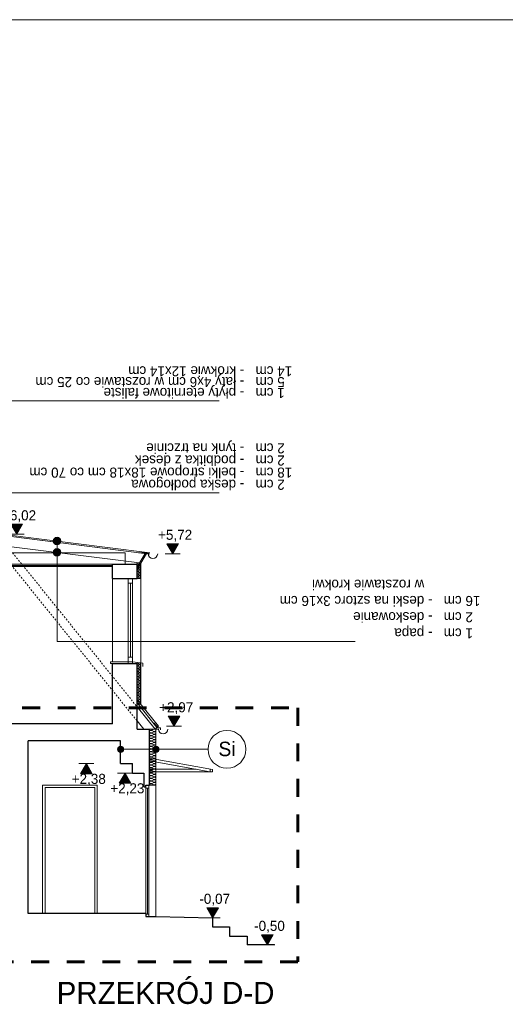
# Model space of a CAD drawing. Extents: x -623047 to -199286, y -27077 to 168279.
# Tile 33 of 194: x -557392 to -549681, y -13775 to 1873. Entities that reach past the tile are written whole.
import ezdxf

# ---------------------------------------------------------------- set-up
doc = ezdxf.new("R2010")
doc.units = 0
doc.header["$MEASUREMENT"] = 0
doc.linetypes.add('Dashed', pattern=[564.444447, 282.222223, -282.222223])
doc.linetypes.add('Hidden Line', pattern=[50, 25, -25])
for name, color, linetype, lineweight in [('0_Nr_Pióra__21', 7, 'Continuous', 9), ('0_Nr_Pióra__5', 7, 'Continuous', 13), ('Arch opisy_Nr_Pióra__1', 7, 'Continuous', 25), ('Arch opisy_Nr_Pióra__21', 7, 'Continuous', 9), ('ARCH TABELA_Nr_Pióra__21', 7, 'Continuous', 9), ('INWENT DACH_Nr_Pióra__21', 7, 'Continuous', 9), ('INWENT KONST. DREWNIANA_Nr_Pióra__1', 7, 'Continuous', 25), ('INWENT KONST. DREWNIANA_Nr_Pióra__21', 7, 'Continuous', 9), ('INWENT OPISY_Nr_Pióra__1', 7, 'Continuous', 25), ('INWENT OPISY_Nr_Pióra__21', 7, 'Continuous', 9), ('INWENT RURY SPUSTOWE_Nr_Pióra__21', 7, 'Continuous', 9), ('INWENT TEREN_Nr_Pióra__1', 7, 'Continuous', 25), ('INWENT WYMIARY_Nr_Pióra__21', 7, 'Continuous', 9), ('INWENT. DRZWI_Nr_Pióra__21', 7, 'Continuous', 9), ('INWENT. OKNA_Nr_Pióra__21', 7, 'Continuous', 9), ('INWENT. OKNA_Nr_Pióra__5', 7, 'Continuous', 13), ('INWENT.ŚCIANY_Nr_Pióra__1', 7, 'Continuous', 25), ('INWENT.ŚCIANY_Nr_Pióra__20', 1, 'Continuous', 60), ('INWENT.ŚCIANY_Nr_Pióra__21', 7, 'Continuous', 9)]:
    doc.layers.add(name, color=color, linetype=linetype, lineweight=lineweight)
for name, color, linetype in [('Arch opisy', 7, 'Continuous'), ('Inwent Izolacje', 7, 'Continuous'), ('INWENT OPISY', 7, 'Continuous'), ('INWENT WYMIARY', 7, 'Continuous')]:
    doc.layers.add(name, color=color, linetype=linetype)
doc.layers.add('Inwent Izolacje_Nr_Pióra__2', color=7, linetype='Continuous', lineweight=13, true_color=0x7f7f7f)
doc.layers.add('INWENT.ŚCIANY_Nr_Pióra__3', color=7, linetype='Continuous', lineweight=13, true_color=0xff6600)
doc.styles.add('GENERATED_STYLE_2', font='txt')
doc.styles.add('GENERATED_STYLE_5', font='txt')
doc.styles.add('GENERATED_STYLE_6', font='txt')
doc.dimstyles.new('GENERATED_STYLE__5', dxfattribs={"dimtxt": 160.000002, "dimasz": 110.144928, "dimexe": 0.18, "dimexo": 40, "dimgap": 0.09, "dimtad": 1, "dimtih": 1, "dimtoh": 1, "dimdec": 0, "dimzin": 0, "dimdsep": 46, "dimtxsty": 'GENERATED_STYLE_2', "dimblk": 'ARROWHEAD_5', "dimblk1": 'ARROWHEAD_5', "dimblk2": 'ARROWHEAD_5', "dimcen": 0.09, "dimclrd": 7, "dimclre": 7, "dimclrt": 7, "dimazin": 0, "dimtfac": 1, "dimtdec": 4, "dimtmove": 2, "dimatfit": 3, "dimfxl": 0, "dimtolj": 1, "dimtzin": 0, "dimarcsym": 0})

# ---------------------------------------------------------------- blocks, each defined once
blk = doc.blocks.new('Izolacja cieplna 14_177', base_point=(-555329, -9400))
at = {"layer": 'Inwent Izolacje_Nr_Pióra__2', "linetype": 'Continuous'}
for p, q in [((-555259, -9401), (-555300, -9419)), ((-555300, -9423), (-555259, -9440)), ((-555259, -9444), (-555300, -9461)), ((-555300, -9465), (-555259, -9483)), ((-555259, -9486), (-555300, -9504)), ((-555300, -9507), (-555259, -9525)), ((-555259, -9529), (-555300, -9546)), ((-555300, -9550), (-555259, -9567)), ((-555259, -9571), (-555300, -9589)), ((-555300, -9592), (-555259, -9610)), ((-555259, -9613), (-555300, -9631)), ((-555300, -9634), (-555259, -9652)), ((-555259, -9656), (-555300, -9673)), ((-555300, -9677), (-555259, -9695)), ((-555259, -9698), (-555300, -9716)), ((-555300, -9719), (-555259, -9737)), ((-555259, -9740), (-555300, -9758)), ((-555300, -9762), (-555259, -9779)), ((-555259, -9783), (-555300, -9800)), ((-555300, -9804), (-555259, -9822)), ((-555259, -9825), (-555300, -9843)), ((-555300, -9846), (-555259, -9864)), ((-555259, -9868), (-555300, -9885)), ((-555300, -9889), (-555259, -9906)), ((-555259, -9910), (-555300, -9928)), ((-555300, -9931), (-555259, -9949)), ((-555259, -9952), (-555300, -9970)), ((-555300, -9974), (-555259, -9991)), ((-555259, -9995), (-555300, -10012)), ((-555300, -10016), (-555259, -10034)), ((-555259, -10037), (-555300, -10055)), ((-555300, -10058), (-555259, -10076)), ((-555259, -10079), (-555300, -10097)), ((-555300, -10101), (-555259, -10118)), ((-555259, -10122), (-555300, -10140)), ((-555300, -10143), (-555259, -10161)), ((-555259, -10164), (-555300, -10182)), ((-555300, -10185), (-555259, -10203)), ((-555259, -10207), (-555300, -10224)), ((-555300, -10228), (-555259, -10245)), ((-555259, -10249), (-555300, -10267)), ((-555300, -10270), (-555259, -10288))]:
    blk.add_line(p, q, dxfattribs=at)
for centre, start_param, end_param in [((-555308, -9442), 1.158004, 5.125183), ((-555308, -9484), 1.158004, 5.125183), ((-555308, -9527), 1.158004, 5.125183), ((-555308, -9400), 3.141593, 5.125182), ((-555251, -9421), 4.299595, 8.266775), ((-555251, -9463), 4.299595, 8.266775), ((-555251, -9506), 4.299595, 8.266775), ((-555251, -9548), 4.299595, 8.266775), ((-555308, -9569), 1.158004, 5.125183), ((-555308, -9612), 1.158004, 5.125183), ((-555308, -9654), 1.158004, 5.125183), ((-555308, -9696), 1.158004, 5.125183), ((-555251, -9590), 4.299595, 8.266775), ((-555251, -9633), 4.299595, 8.266775), ((-555251, -9675), 4.299595, 8.266775), ((-555251, -9717), 4.299595, 8.266775), ((-555308, -9739), 1.158004, 5.125183), ((-555308, -9781), 1.158004, 5.125183), ((-555308, -9823), 1.158004, 5.125183), ((-555308, -9866), 1.158004, 5.125183), ((-555251, -9760), 4.299595, 8.266775), ((-555251, -9802), 4.299595, 8.266775), ((-555251, -9845), 4.299595, 8.266775), ((-555308, -9908), 1.158004, 5.125183), ((-555308, -9951), 1.158004, 5.125183), ((-555308, -9993), 1.158004, 5.125183), ((-555308, -10035), 1.158004, 5.125183), ((-555251, -9887), 4.299595, 8.266775), ((-555251, -9929), 4.299595, 8.266775), ((-555251, -9972), 4.299595, 8.266775), ((-555251, -10014), 4.299595, 8.266775), ((-555308, -10078), 1.158004, 5.125183), ((-555308, -10120), 1.158004, 5.125183), ((-555308, -10162), 1.158004, 5.125183), ((-555251, -10057), 4.299595, 8.266775), ((-555251, -10099), 4.299595, 8.266775), ((-555251, -10141), 4.299595, 8.266775), ((-555251, -10184), 4.299595, 8.266775), ((-555308, -10205), 1.158004, 5.125183), ((-555308, -10247), 1.158004, 5.125183), ((-555308, -10290), 1.158004, 3.141593), ((-555251, -10226), 4.299595, 8.266775), ((-555251, -10268), 4.299595, 8.266775)]:
    blk.add_ellipse(centre, major_axis=(21.3, 0), ratio=0.996364, start_param=start_param, end_param=end_param, dxfattribs=at)
blk = doc.blocks.new('Izolacja cieplna 14_178', base_point=(-555529, -8350))
at = {"layer": 'Inwent Izolacje_Nr_Pióra__2', "linetype": 'Continuous'}
for p, q in [((-555487, -8351), (-555512, -8361)), ((-555512, -8363), (-555487, -8374)), ((-555487, -8376), (-555512, -8387)), ((-555512, -8389), (-555487, -8399)), ((-555487, -8401), (-555512, -8412)), ((-555512, -8414), (-555487, -8425)), ((-555487, -8427), (-555512, -8437)), ((-555512, -8439), (-555487, -8450)), ((-555487, -8452), (-555512, -8462)), ((-555512, -8465), (-555487, -8475)), ((-555487, -8477), (-555512, -8488)), ((-555512, -8490), (-555487, -8500)), ((-555487, -8503), (-555512, -8513)), ((-555512, -8515), (-555487, -8526)), ((-555487, -8528), (-555512, -8538)), ((-555512, -8541), (-555487, -8551)), ((-555487, -8553), (-555512, -8564)), ((-555512, -8566), (-555487, -8576)), ((-555487, -8579), (-555512, -8589)), ((-555512, -8591), (-555487, -8602)), ((-555487, -8604), (-555512, -8614)), ((-555512, -8617), (-555487, -8627)), ((-555487, -8629), (-555512, -8640)), ((-555512, -8642), (-555487, -8652)), ((-555487, -8655), (-555512, -8665)), ((-555512, -8667), (-555487, -8678)), ((-555487, -8680), (-555512, -8690)), ((-555512, -8693), (-555487, -8703)), ((-555487, -8705), (-555512, -8716)), ((-555512, -8718), (-555487, -8728)), ((-555487, -8730), (-555512, -8741)), ((-555512, -8743), (-555487, -8754)), ((-555487, -8756), (-555512, -8766)), ((-555512, -8768), (-555487, -8779)), ((-555487, -8781), (-555512, -8792)), ((-555512, -8794), (-555487, -8804)), ((-555487, -8806), (-555512, -8817)), ((-555512, -8819), (-555487, -8830)), ((-555487, -8832), (-555512, -8842)), ((-555512, -8844), (-555487, -8855)), ((-555487, -8857), (-555512, -8868)), ((-555512, -8870), (-555487, -8880)), ((-555487, -8882), (-555512, -8893)), ((-555512, -8895), (-555487, -8906)), ((-555487, -8908), (-555512, -8918)), ((-555512, -8920), (-555487, -8931)), ((-555487, -8933), (-555512, -8944)), ((-555512, -8946), (-555487, -8956)), ((-555487, -8958), (-555512, -8969)), ((-555512, -8971), (-555487, -8982)), ((-555487, -8984), (-555512, -8994)), ((-555512, -8996), (-555487, -9007))]:
    blk.add_line(p, q, dxfattribs=at)
for centre, start_param, end_param in [((-555517, -8375), 1.158004, 5.125183), ((-555517, -8400), 1.158004, 5.125183), ((-555517, -8426), 1.158004, 5.125183), ((-555517, -8451), 1.158004, 5.125183), ((-555517, -8350), 3.141593, 5.125182), ((-555482, -8362), 4.299595, 8.266775), ((-555482, -8388), 4.299595, 8.266775), ((-555482, -8413), 4.299595, 8.266775), ((-555482, -8438), 4.299595, 8.266775), ((-555482, -8464), 4.299595, 8.266775), ((-555517, -8476), 1.158004, 5.125183), ((-555517, -8502), 1.158004, 5.125183), ((-555517, -8527), 1.158004, 5.125183), ((-555517, -8552), 1.158004, 5.125183), ((-555517, -8578), 1.158004, 5.125183), ((-555517, -8603), 1.158004, 5.125183), ((-555482, -8489), 4.299595, 8.266775), ((-555482, -8514), 4.299595, 8.266775), ((-555482, -8540), 4.299595, 8.266775), ((-555482, -8565), 4.299595, 8.266775), ((-555482, -8590), 4.299595, 8.266775), ((-555482, -8615), 4.299595, 8.266775), ((-555517, -8628), 1.158004, 5.125183), ((-555517, -8653), 1.158004, 5.125183), ((-555517, -8679), 1.158004, 5.125183), ((-555517, -8704), 1.158004, 5.125183), ((-555517, -8729), 1.158004, 5.125183), ((-555517, -8755), 1.158004, 5.125183), ((-555482, -8641), 4.299595, 8.266775), ((-555482, -8666), 4.299595, 8.266775), ((-555482, -8691), 4.299595, 8.266775), ((-555482, -8717), 4.299595, 8.266775), ((-555482, -8742), 4.299595, 8.266775), ((-555482, -8767), 4.299595, 8.266775), ((-555517, -8780), 1.158004, 5.125183), ((-555517, -8805), 1.158004, 5.125183), ((-555517, -8831), 1.158004, 5.125183), ((-555517, -8856), 1.158004, 5.125183), ((-555517, -8881), 1.158004, 5.125183), ((-555517, -8907), 1.158004, 5.125183), ((-555517, -8932), 1.158004, 5.125183), ((-555482, -8793), 4.299595, 8.266775), ((-555482, -8818), 4.299595, 8.266775), ((-555482, -8843), 4.299595, 8.266775), ((-555482, -8869), 4.299595, 8.266775), ((-555482, -8894), 4.299595, 8.266775), ((-555482, -8919), 4.299595, 8.266775), ((-555517, -8957), 1.158004, 5.125183), ((-555517, -8983), 1.158004, 5.125183), ((-555517, -9008), 1.158004, 3.141593), ((-555482, -8945), 4.299595, 8.266775), ((-555482, -8970), 4.299595, 8.266775), ((-555482, -8995), 4.299595, 8.266775)]:
    blk.add_ellipse(centre, major_axis=(12.8, 0), ratio=0.992166, start_param=start_param, end_param=end_param, dxfattribs=at)
blk = doc.blocks.new('Izolacja cieplna 14_179', base_point=(-555529, -6762))
at = {"layer": 'Inwent Izolacje_Nr_Pióra__2', "linetype": 'Continuous'}
for p, q in [((-555487, -6763), (-555512, -6773)), ((-555512, -6776), (-555487, -6786)), ((-555487, -6788), (-555512, -6798)), ((-555512, -6800), (-555487, -6811)), ((-555487, -6813), (-555512, -6823)), ((-555512, -6825), (-555487, -6835)), ((-555487, -6837), (-555512, -6848)), ((-555512, -6850), (-555487, -6860)), ((-555487, -6862), (-555512, -6872)), ((-555512, -6875), (-555487, -6885)), ((-555487, -6887), (-555512, -6897)), ((-555512, -6899), (-555487, -6910)), ((-555487, -6912), (-555512, -6922)), ((-555512, -6924), (-555487, -6934)), ((-555487, -6936), (-555512, -6947)), ((-555512, -6949), (-555487, -6959)), ((-555487, -6961), (-555512, -6971)), ((-555512, -6974), (-555487, -6984)), ((-555487, -6986), (-555512, -6996)), ((-555512, -6998), (-555487, -7009))]:
    blk.add_line(p, q, dxfattribs=at)
for centre, start_param, end_param in [((-555517, -6787), 1.158004, 5.125183), ((-555517, -6812), 1.158004, 5.125183), ((-555517, -6836), 1.158004, 5.125183), ((-555517, -6861), 1.158004, 5.125183), ((-555517, -6886), 1.158004, 5.125183), ((-555517, -6762), 3.141593, 5.125182), ((-555482, -6774), 4.299595, 8.266775), ((-555482, -6799), 4.299595, 8.266775), ((-555482, -6824), 4.299595, 8.266775), ((-555482, -6849), 4.299595, 8.266775), ((-555482, -6873), 4.299595, 8.266775), ((-555482, -6898), 4.299595, 8.266775), ((-555517, -6911), 1.158004, 5.125183), ((-555517, -6935), 1.158004, 5.125183), ((-555517, -6960), 1.158004, 5.125183), ((-555517, -6985), 1.158004, 5.125183), ((-555517, -7010), 1.158004, 3.141593), ((-555482, -6923), 4.299595, 8.266775), ((-555482, -6948), 4.299595, 8.266775), ((-555482, -6972), 4.299595, 8.266775), ((-555482, -6997), 4.299595, 8.266775)]:
    blk.add_ellipse(centre, major_axis=(12.8, 0), ratio=0.969826, start_param=start_param, end_param=end_param, dxfattribs=at)
blk = doc.blocks.new('Linia_43', base_point=(-556799, -6594))
at = {"layer": 'INWENT OPISY_Nr_Pióra__21', "linetype": 'Continuous'}
blk.add_hatch(color=256, dxfattribs=at).paths.add_polyline_path([(-556739, -6413), (-556744, -6390), (-556757, -6370), (-556776, -6357), (-556799, -6353), (-556822, -6357), (-556841, -6370), (-556854, -6390), (-556859, -6413), (-556854, -6436), (-556841, -6455), (-556822, -6468), (-556799, -6473), (-556776, -6468), (-556757, -6455), (-556744, -6436)], flags=0)
blk.add_line((-556799, -6594), (-556799, -6473), dxfattribs=at)
blk.add_circle((-556799, -6413), 60, dxfattribs=at)
blk = doc.blocks.new('Linia_44', base_point=(-556799, -8010))
at = {"layer": 'INWENT OPISY_Nr_Pióra__21', "linetype": 'Continuous'}
blk.add_hatch(color=256, dxfattribs=at).paths.add_polyline_path([(-556739, -6594), (-556744, -6571), (-556757, -6552), (-556776, -6539), (-556799, -6534), (-556822, -6539), (-556841, -6552), (-556854, -6571), (-556859, -6594), (-556854, -6617), (-556841, -6637), (-556822, -6650), (-556799, -6654), (-556776, -6650), (-556757, -6637), (-556744, -6617)], flags=0)
blk.add_line((-556799, -8010), (-556799, -6654), dxfattribs=at)
blk.add_circle((-556799, -6594), 60, dxfattribs=at)
blk = doc.blocks.new('Wymiary_102', base_point=(-554329, -12400))
at = {"layer": 'INWENT WYMIARY_Nr_Pióra__21', "linetype": 'Continuous'}
blk.add_hatch(color=256, dxfattribs=at).paths.add_polyline_path([(-554329, -12400), (-554422, -12240), (-554237, -12240)], flags=0)
for p, q in [((-554329, -12400), (-554422, -12240)), ((-554422, -12240), (-554237, -12240)), ((-554237, -12240), (-554329, -12400)), ((-554329, -12400), (-554449, -12400)), ((-554329, -12400), (-554209, -12400))]:
    blk.add_line(p, q, dxfattribs=at)
at = {"layer": 'INWENT WYMIARY_Nr_Pióra__21', "insert": (-554539, -12208), "char_height": 160, "attachment_point": 7, "style": 'GENERATED_STYLE_2'}
blk.add_mtext('{-0,07}', dxfattribs=at)
blk = doc.blocks.new('Wymiary_103', base_point=(-553459, -12830))
at = {"layer": 'INWENT WYMIARY_Nr_Pióra__21', "linetype": 'Continuous'}
blk.add_hatch(color=256, dxfattribs=at).paths.add_polyline_path([(-553459, -12830), (-553552, -12670), (-553367, -12670)], flags=0)
for p, q in [((-553459, -12830), (-553552, -12670)), ((-553552, -12670), (-553367, -12670)), ((-553367, -12670), (-553459, -12830)), ((-553459, -12830), (-553579, -12830)), ((-553459, -12830), (-553339, -12830))]:
    blk.add_line(p, q, dxfattribs=at)
at = {"layer": 'INWENT WYMIARY_Nr_Pióra__21', "insert": (-553669, -12638), "char_height": 160, "attachment_point": 7, "style": 'GENERATED_STYLE_2'}
blk.add_mtext('{-0,50}', dxfattribs=at)
blk = doc.blocks.new('Wymiary_105', base_point=(-556333, -9950))
at = {"layer": 'INWENT WYMIARY_Nr_Pióra__21', "linetype": 'Continuous'}
blk.add_hatch(color=256, dxfattribs=at).paths.add_polyline_path([(-556333, -9950), (-556426, -10110), (-556240, -10110)], flags=0)
for p, q in [((-556333, -9950), (-556453, -9950)), ((-556333, -9950), (-556426, -10110)), ((-556333, -9950), (-556213, -9950)), ((-556240, -10110), (-556333, -9950)), ((-556426, -10110), (-556240, -10110))]:
    blk.add_line(p, q, dxfattribs=at)
at = {"layer": 'INWENT WYMIARY_Nr_Pióra__21', "insert": (-556566, -10302), "char_height": 160, "attachment_point": 7, "style": 'GENERATED_STYLE_2'}
blk.add_mtext('{+2,38}', dxfattribs=at)
blk = doc.blocks.new('Wymiary_106', base_point=(-555719, -10100))
at = {"layer": 'INWENT WYMIARY_Nr_Pióra__21', "linetype": 'Continuous'}
blk.add_hatch(color=256, dxfattribs=at).paths.add_polyline_path([(-555719, -10100), (-555812, -10260), (-555627, -10260)], flags=0)
for p, q in [((-555719, -10100), (-555839, -10100)), ((-555719, -10100), (-555812, -10260)), ((-555719, -10100), (-555599, -10100)), ((-555627, -10260), (-555719, -10100)), ((-555812, -10260), (-555627, -10260))]:
    blk.add_line(p, q, dxfattribs=at)
at = {"layer": 'INWENT WYMIARY_Nr_Pióra__21', "insert": (-555953, -10452), "char_height": 160, "attachment_point": 7, "style": 'GENERATED_STYLE_2'}
blk.add_mtext('{+2,23}', dxfattribs=at)
blk = doc.blocks.new('Wymiary_108', base_point=(-554943, -9356))
at = {"layer": 'INWENT WYMIARY_Nr_Pióra__21', "linetype": 'Continuous'}
blk.add_hatch(color=256, dxfattribs=at).paths.add_polyline_path([(-554943, -9356), (-555036, -9196), (-554851, -9196)], flags=0)
for p, q in [((-554943, -9356), (-555036, -9196)), ((-555036, -9196), (-554851, -9196)), ((-554851, -9196), (-554943, -9356)), ((-554943, -9356), (-555063, -9356)), ((-554943, -9356), (-554823, -9356))]:
    blk.add_line(p, q, dxfattribs=at)
at = {"layer": 'INWENT WYMIARY_Nr_Pióra__21', "insert": (-555177, -9164), "char_height": 160, "attachment_point": 7, "style": 'GENERATED_STYLE_2'}
blk.add_mtext('{+2,97}', dxfattribs=at)
blk = doc.blocks.new('Wymiary_109', base_point=(-557439, -6305))
at = {"layer": 'INWENT WYMIARY_Nr_Pióra__21', "linetype": 'Continuous'}
blk.add_hatch(color=256, dxfattribs=at).paths.add_polyline_path([(-557439, -6305), (-557532, -6145), (-557346, -6145)], flags=0)
for p, q in [((-557439, -6305), (-557532, -6145)), ((-557532, -6145), (-557346, -6145)), ((-557346, -6145), (-557439, -6305)), ((-557439, -6305), (-557559, -6305)), ((-557439, -6305), (-557319, -6305))]:
    blk.add_line(p, q, dxfattribs=at)
at = {"layer": 'INWENT WYMIARY_Nr_Pióra__21', "insert": (-557673, -6113), "char_height": 160, "attachment_point": 7, "style": 'GENERATED_STYLE_2'}
blk.add_mtext('{+6,02}', dxfattribs=at)
blk = doc.blocks.new('Wymiary_129', base_point=(-554962, -6615))
at = {"layer": 'INWENT WYMIARY_Nr_Pióra__21', "linetype": 'Continuous'}
blk.add_hatch(color=256, dxfattribs=at).paths.add_polyline_path([(-554962, -6615), (-555055, -6455), (-554869, -6455)], flags=0)
for p, q in [((-554962, -6615), (-555055, -6455)), ((-555055, -6455), (-554869, -6455)), ((-554869, -6455), (-554962, -6615)), ((-554962, -6615), (-555082, -6615)), ((-554962, -6615), (-554842, -6615))]:
    blk.add_line(p, q, dxfattribs=at)
at = {"layer": 'INWENT WYMIARY_Nr_Pióra__21', "insert": (-555195, -6423), "char_height": 160, "attachment_point": 7, "style": 'GENERATED_STYLE_2'}
blk.add_mtext('{+5,72}', dxfattribs=at)
blk = doc.blocks.new('*D769')
at = {"layer": '0_Nr_Pióra__5', "linetype": 'Continuous'}
for points in [[(-562111, -6402), (-562069, -6511), (-562129, -6517)], [(-562087, -6780), (-562119, -6668), (-562059, -6667)]]:
    blk.add_hatch(color=256, dxfattribs=at).paths.add_polyline_path(points, flags=0)
for p, q in [((-562441, -6444), (-562003, -6389)), ((-562111, -6402), (-562129, -6517)), ((-562111, -6402), (-562069, -6511)), ((-562069, -6511), (-562129, -6517)), ((-562119, -6668), (-562059, -6667)), ((-562087, -6780), (-562119, -6668)), ((-562087, -6780), (-562059, -6667))]:
    blk.add_line(p, q, dxfattribs=at)
blk.add_arc((-565098, -6780), 3011, 2.1308, 5.0666, dxfattribs=at)
at = {"layer": '0_Nr_Pióra__21', "insert": (-561934, -6492), "char_height": 160, "attachment_point": 7, "style": 'GENERATED_STYLE_2'}
blk.add_mtext('{7,20°}', dxfattribs=at)
blk = doc.blocks.new('ARROWHEAD_5')
at = {"color": 0, "linetype": 'Continuous', "lineweight": 0}
blk.add_line((0, 0), (-1, 0), dxfattribs=at)
blk.add_solid([(-1, 0.2679), (0, 0), (-1, -0.2679), (-1, 0.2679)], dxfattribs=at)
blk = doc.blocks.new('*D771')
at = {"layer": '0_Nr_Pióra__5', "linetype": 'Continuous'}
for points in [[(-558158, -6423), (-558140, -6537), (-558200, -6531)], [(-558180, -6780), (-558208, -6667), (-558148, -6668)]]:
    blk.add_hatch(color=256, dxfattribs=at).paths.add_polyline_path(points, flags=0)
for p, q in [((-557988, -6444), (-558266, -6409)), ((-558158, -6423), (-558200, -6531)), ((-558140, -6537), (-558200, -6531)), ((-558158, -6423), (-558140, -6537)), ((-558180, -6780), (-558208, -6667)), ((-558208, -6667), (-558148, -6668)), ((-558180, -6780), (-558148, -6668))]:
    blk.add_line(p, q, dxfattribs=at)
blk.add_arc((-555331, -6780), 2850, 175.0539, 177.7487, dxfattribs=at)
at = {"layer": '0_Nr_Pióra__21', "insert": (-558783, -6502), "char_height": 160, "attachment_point": 7, "style": 'GENERATED_STYLE_2'}
blk.add_mtext('{7,20°}', dxfattribs=at)
blk = doc.blocks.new('Linia_143', base_point=(-555789, -9723))
at = {"layer": 'Arch opisy_Nr_Pióra__21', "linetype": 'Continuous'}
for points in [[(-555739, -9723), (-555743, -9703), (-555754, -9687), (-555770, -9676), (-555789, -9673), (-555809, -9676), (-555825, -9687), (-555836, -9703), (-555839, -9723), (-555836, -9742), (-555825, -9758), (-555809, -9769), (-555789, -9773), (-555770, -9769), (-555754, -9758), (-555743, -9742)], [(-555179, -9723), (-555183, -9703), (-555194, -9687), (-555210, -9676), (-555229, -9673), (-555249, -9676), (-555265, -9687), (-555276, -9703), (-555279, -9723), (-555276, -9742), (-555265, -9758), (-555249, -9769), (-555229, -9773), (-555210, -9769), (-555194, -9758), (-555183, -9742)]]:
    blk.add_hatch(color=256, dxfattribs=at).paths.add_polyline_path(points, flags=0)
blk.add_line((-555739, -9723), (-555279, -9723), dxfattribs=at)
for centre in [(-555789, -9723), (-555229, -9723)]:
    blk.add_circle(centre, 50, dxfattribs=at)
blk = doc.blocks.new('Linia_144', base_point=(-555229, -9723))
at = {"layer": 'Arch opisy_Nr_Pióra__21', "linetype": 'Continuous'}
blk.add_line((-555229, -9723), (-554400, -9723), dxfattribs=at)
blk.add_circle((-554100, -9723), 300, dxfattribs=at)

msp = doc.modelspace()

# ---------------------------------------------------------------- linework, layer by layer
at = {"layer": 'ARCH TABELA_Nr_Pióra__21', "linetype": 'Continuous'}
msp.add_line((-571783, 1872.9), (-531033, 1872.9), dxfattribs=at)
at = {"layer": 'INWENT DACH_Nr_Pióra__21', "linetype": 'Continuous'}
for p, q in [((-555351.1, -6614.6), (-555450.8, -6602)), ((-555368.4, -6595.6), (-555339.2, -6599.6)), ((-555339.2, -6599.6), (-555339.2, -6629.6)), ((-555529.4, -8933.7), (-555188.7, -9355.6)), ((-555529.4, -8981.4), (-555212, -9374.5)), ((-555256.5, -9308), (-555195.7, -9383.3)), ((-555188.7, -9355.6), (-555243.2, -9399.6)), ((-555195.7, -9383.3), (-555158.6, -9383.3)), ((-555158.6, -9383.3), (-555158.6, -9413.3)), ((-555189.4, -9399.6), (-555359.4, -9399.6))]:
    msp.add_line(p, q, dxfattribs=at)
at = {"layer": 'INWENT KONST. DREWNIANA_Nr_Pióra__1', "linetype": 'Continuous'}
for p, q in [((-555919.4, -6819.6), (-564649.4, -6819.6)), ((-555919.4, -9319.6), (-559889.4, -9319.6)), ((-555789.4, -9589.6), (-557259.4, -9589.6)), ((-555389.4, -12329.6), (-557259.4, -12329.6)), ((-555389.4, -12329.6), (-555389.4, -12379.6)), ((-555389.4, -12379.6), (-555229.4, -12379.6)), ((-555229.4, -12379.6), (-554329.4, -12399.6)), ((-554329.4, -12399.6), (-554329.4, -12544.6)), ((-554329.4, -12544.6), (-554059.4, -12544.6)), ((-554059.4, -12544.6), (-554059.4, -12689.6)), ((-554059.4, -12689.6), (-553779.4, -12689.6)), ((-553779.4, -12689.6), (-553779.4, -12829.6))]:
    msp.add_line(p, q, dxfattribs=at)
at = {"layer": 'INWENT KONST. DREWNIANA_Nr_Pióra__21', "linetype": 'Continuous'}
for p, q in [((-555370.7, -6613.3), (-557934.4, -6289.5)), ((-555491.1, -6759.4), (-557789.4, -6469.1)), ((-555719.4, -6599.6), (-564889.4, -6599.6)), ((-555719.4, -6779.6), (-555719.4, -6599.6)), ((-555529.4, -6823.2), (-555401.2, -6609.5)), ((-555529.4, -6862.1), (-555379.5, -6612.2)), ((-555508.1, -6599.6), (-555326.1, -6599.6)), ((-555719.4, -6779.6), (-564709.4, -6779.6)), ((-555919.4, -6799.6), (-564649.4, -6799.6)), ((-555529.4, -9045.1), (-555243.2, -9399.6)), ((-555529.4, -9267.9), (-555423.1, -9399.6))]:
    msp.add_line(p, q, dxfattribs=at)
at = {"layer": 'INWENT KONST. DREWNIANA_Nr_Pióra__21', "linetype": 'Hidden Line'}
for p, q in [((-557684.1, -6599.6), (-555529.4, -9267.9)), ((-557504.1, -6599.6), (-555529.4, -9045.1))]:
    msp.add_line(p, q, dxfattribs=at)
at = {"layer": 'INWENT OPISY_Nr_Pióra__21', "linetype": 'Continuous'}
for p, q in [((-554226.7, -4186.5), (-558874.9, -4186.5)), ((-554226.7, -5647.5), (-558874.9, -5647.5)), ((-552062.9, -8009.9), (-556799.1, -8009.9))]:
    msp.add_line(p, q, dxfattribs=at)
at = {"layer": 'INWENT RURY SPUSTOWE_Nr_Pióra__21', "linetype": 'Continuous'}
for centre in [(-555276.1, -6614.6), (-555114.4, -9399.6)]:
    msp.add_arc(centre, 75, 180, 0, dxfattribs=at)
at = {"layer": 'INWENT TEREN_Nr_Pióra__1', "linetype": 'Continuous'}
msp.add_line((-553346.5, -12829.6), (-553779.4, -12829.6), dxfattribs=at)
at = {"layer": 'INWENT. DRZWI_Nr_Pióra__21', "linetype": 'Continuous'}
for p, q in [((-557029.4, -12329.6), (-557029.4, -10289.6)), ((-557029.4, -10289.6), (-556159.4, -10289.6)), ((-556159.4, -10289.6), (-556159.4, -12329.6)), ((-555389.4, -10289.6), (-555389.4, -12379.6)), ((-555339.4, -12379.6), (-555339.4, -10289.6)), ((-556989.4, -12329.6), (-556989.4, -10329.6)), ((-556989.4, -10329.6), (-556199.4, -10329.6)), ((-556199.4, -10329.6), (-556199.4, -12329.6)), ((-555389.4, -10339.6), (-555339.4, -10339.6)), ((-555364.4, -12339.6), (-555364.4, -10339.6)), ((-555389.4, -12339.6), (-555339.4, -12339.6))]:
    msp.add_line(p, q, dxfattribs=at)
at = {"layer": 'INWENT. OKNA_Nr_Pióra__21', "linetype": 'Continuous'}
for p, q in [((-555329.4, -9865.5), (-554329.4, -10045.5)), ((-555329.4, -9906.2), (-554369.4, -10079)), ((-555329.4, -10039.6), (-554588.1, -10039.6)), ((-555329.4, -10079.6), (-554329.4, -10079.6)), ((-554369.4, -10079.6), (-554369.4, -10039.6)), ((-554329.4, -10079.6), (-554329.4, -10045.5))]:
    msp.add_line(p, q, dxfattribs=at)
at = {"layer": 'INWENT. OKNA_Nr_Pióra__5', "linetype": 'Continuous'}
for p, q in [((-555669.4, -7009.6), (-555669.4, -8329.6)), ((-555599.4, -7009.6), (-555669.4, -7009.6)), ((-555599.4, -7009.6), (-555599.4, -8329.6)), ((-555599.4, -7079.6), (-555669.4, -7079.6)), ((-555634.4, -7079.6), (-555634.4, -8259.6)), ((-555599.4, -8259.6), (-555669.4, -8259.6)), ((-555669.4, -8329.6), (-555949.4, -8329.6)), ((-555949.4, -8329.6), (-555949.4, -8359.6)), ((-555949.4, -8359.6), (-555669.4, -8359.6)), ((-555669.4, -8359.6), (-555669.4, -8329.6)), ((-555599.4, -8329.6), (-555669.4, -8329.6)), ((-555599.4, -8359.6), (-555599.4, -8329.6)), ((-555599.4, -8329.6), (-555439.4, -8354.2)), ((-555439.4, -8354.2), (-555439.4, -8404.2))]:
    msp.add_line(p, q, dxfattribs=at)
at = {"layer": 'INWENT.ŚCIANY_Nr_Pióra__1', "linetype": 'Continuous'}
for p, q in [((-555919.4, -6779.6), (-555529.4, -6779.6)), ((-555919.4, -7009.6), (-555919.4, -6779.6)), ((-555529.4, -7009.6), (-555529.4, -6779.6)), ((-555919.4, -7009.6), (-555529.4, -7009.6)), ((-555919.4, -9319.6), (-555919.4, -8359.6)), ((-555919.4, -8359.6), (-555529.4, -8359.6)), ((-555529.4, -9399.6), (-555529.4, -8359.6)), ((-555529.4, -9399.6), (-555329.4, -9399.6)), ((-555329.4, -10289.6), (-555329.4, -9399.6)), ((-557259.4, -12329.6), (-557259.4, -9589.6)), ((-555789.4, -9949.6), (-555789.4, -9589.6)), ((-555789.4, -9949.6), (-555599.4, -9949.6)), ((-555599.4, -10099.6), (-555599.4, -9949.6)), ((-555599.4, -10099.6), (-555419.4, -10099.6)), ((-555419.4, -10099.6), (-555419.4, -10319.6)), ((-555419.4, -10319.6), (-555389.4, -10319.6)), ((-555389.4, -10319.6), (-555389.4, -10289.6)), ((-555389.4, -10289.6), (-555329.4, -10289.6))]:
    msp.add_line(p, q, dxfattribs=at)
at = {"layer": 'INWENT.ŚCIANY_Nr_Pióra__20', "linetype": 'Dashed'}
for p, q in [((-560173.9, -9064.3), (-552974.8, -9064.3)), ((-552974.8, -9064.3), (-552974.8, -13098.1)), ((-552974.8, -13098.1), (-560173.9, -13098.1))]:
    msp.add_line(p, q, dxfattribs=at)
at = {"layer": 'INWENT.ŚCIANY_Nr_Pióra__21', "linetype": 'Continuous'}
for p, q in [((-557734.1, -6314.8), (-555370.7, -6613.3)), ((-555368.2, -6593.5), (-557723.6, -6296)), ((-555370.7, -6613.3), (-555368.2, -6593.5)), ((-555919.4, -8329.6), (-555919.4, -7009.6)), ((-555469.4, -8349.6), (-555469.4, -7009.6)), ((-555229.4, -10289.6), (-555229.4, -12379.6)), ((-555389.4, -12379.6), (-555349.4, -12379.6))]:
    msp.add_line(p, q, dxfattribs=at)
at = {"layer": 'INWENT.ŚCIANY_Nr_Pióra__3', "linetype": 'Continuous'}
for p, q in [((-555469.4, -7009.6), (-555469.4, -6762.1)), ((-555529.4, -7009.6), (-555469.4, -7009.6)), ((-555469.4, -8349.6), (-555469.4, -9008)), ((-555229.4, -10289.6), (-555229.4, -9399.6)), ((-555329.4, -10289.6), (-555229.4, -10289.6))]:
    msp.add_line(p, q, dxfattribs=at)

# ---------------------------------------------------------------- block references
at = {"layer": 'Arch opisy', "linetype": 'Continuous'}
for name, p in [('Linia_144', (-555229.4, -9722.5)), ('Linia_143', (-555789.4, -9722.5))]:
    msp.add_blockref(name, p, dxfattribs=at)
at = {"layer": 'Inwent Izolacje', "color": 104, "linetype": 'Continuous', "lineweight": 13, "true_color": 0x029e21}
for name, p in [('Izolacja cieplna 14_179', (-555529.4, -6762.1)), ('Izolacja cieplna 14_178', (-555529.4, -8349.6)), ('Izolacja cieplna 14_177', (-555329.4, -9399.6))]:
    msp.add_blockref(name, p, dxfattribs=at)
at = {"layer": 'INWENT OPISY', "linetype": 'Continuous'}
for name, p in [('Linia_43', (-556799.1, -6594.2)), ('Linia_44', (-556799.1, -8009.9))]:
    msp.add_blockref(name, p, dxfattribs=at)
at = {"layer": 'INWENT WYMIARY', "linetype": 'Continuous'}
for name, p in [('Wymiary_109', (-557439.1, -6305)), ('Wymiary_129', (-554961.8, -6614.6)), ('Wymiary_108', (-554943.4, -9355.6)), ('Wymiary_105', (-556333, -9949.6)), ('Wymiary_106', (-555719.4, -10099.6)), ('Wymiary_102', (-554329.4, -12399.6)), ('Wymiary_103', (-553459.3, -12829.6))]:
    msp.add_blockref(name, p, dxfattribs=at)

# ---------------------------------------------------------------- texts
at = {"layer": 'Arch opisy_Nr_Pióra__1', "linetype": 'Continuous', "insert": (-554099.6, -9601.1), "char_height": 230, "attachment_point": 2, "style": 'GENERATED_STYLE_5'}
msp.add_mtext('{Si}', dxfattribs=at)
at = {"layer": 'Arch opisy_Nr_Pióra__21', "linetype": 'Continuous', "insert": (-553346.5, -13418.4), "char_height": 350, "attachment_point": 3, "style": 'GENERATED_STYLE_6'}
msp.add_mtext('{PRZEKRÓJ D-D}', dxfattribs=at)
at = {"layer": 'INWENT OPISY_Nr_Pióra__1', "linetype": 'Continuous', "char_height": 160, "width": 4900.628, "attachment_point": 1, "rotation": 180, "style": 'GENERATED_STYLE_5'}
for s, insert, line_spacing_factor in [('{  1 cm   - płyty eternitowe faliste\\P  5 cm   - łaty 4x6 cm w rozstawie co 25 cm\\P14 cm   - krokwie 12x14 cm}', (-553064.4, -4139.2), 0.64614), ('{  2 cm   - deska podłogowa\\P18 cm   - belki stropowe 18x18 cm co 70 cm\\P  2 cm   - podbitka z desek\\P  2 cm   - tynk na trzcinie}', (-553064.4, -5598.1), 0.723386), ('{  1 cm   - papa\\P  2 cm   - deskowanie\\P16 cm   - deski na sztorc 3x16 cm\\P               w rozstawie krokwi}', (-550076, -7960.6), 0.9668)]:
    msp.add_mtext(s, dxfattribs=dict(at, insert=insert, line_spacing_factor=line_spacing_factor))

# ---------------------------------------------------------------- dimensions: what is measured, and where the dimension line sits
at = {"linetype": 'Continuous'}
for base, center, p1, p2, picture, middle in [((-562093.3, -6590.6), (-565098.1, -6779.6), (-562639.4, -6469.1), (-555719.4, -6779.6), '*D769', (-561676.9, -6411.8)), ((-558174.7, -6600.8), (-555330.7, -6779.6), (-557789.4, -6469.1), (-564709.4, -6779.6), '*D771', (-558526.4, -6421.9))]:
    dim = msp.add_angular_dim_3p(base=base, center=center, p1=p1, p2=p2, dimstyle='GENERATED_STYLE__5', dxfattribs=at)
    dim.commit()
    dim.dimension.update_dxf_attribs({"geometry": picture, "text_midpoint": middle, "dimtype": 165})

doc.saveas('drawing.dxf')
